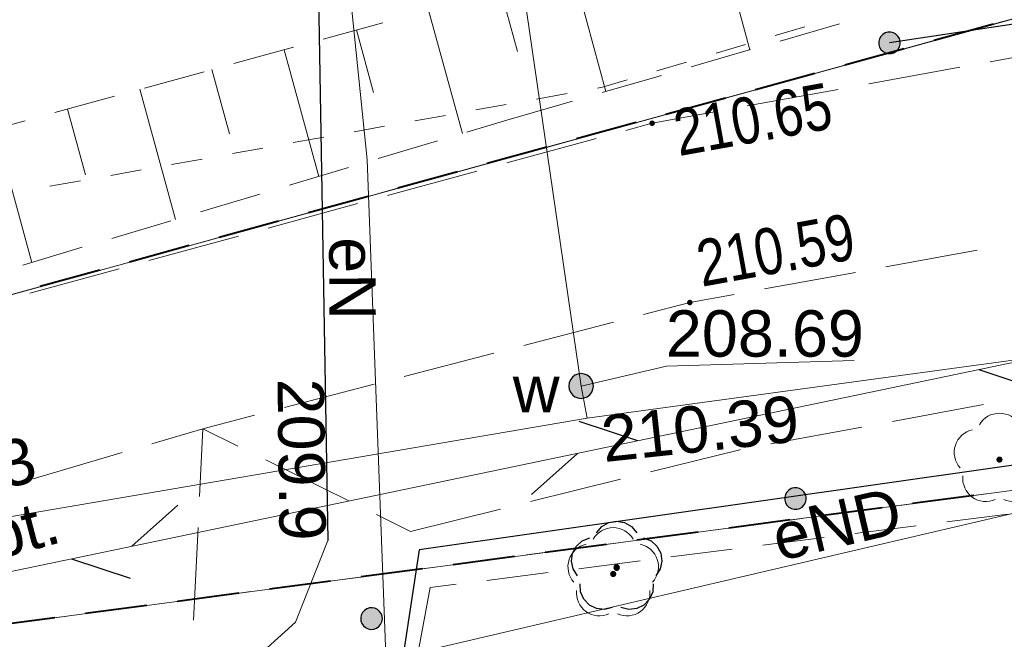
# Model space of a CAD drawing. Header units: metres. Extents: x 7419414 to 7419803, y 5549484 to 5549731.
# Tile 28 of 102: x 7419491 to 7419507, y 5549631 to 5549641. Entities that reach past the tile are written whole.
import ezdxf
from ezdxf.enums import TextEntityAlignment as Align

# ---------------------------------------------------------------- set-up
doc = ezdxf.new("R2010")
doc.units = ezdxf.units.M
doc.header["$MEASUREMENT"] = 0
doc.layers.get('0').update_dxf_attribs({"color": 250})
for name, color, linetype, lineweight in [('EGDE', 7, 'Continuous', 13), ('EGKK', 82, 'Continuous', 13), ('EGUG', 96, 'Continuous', 13), ('GUPPRZ_O', 7, 'Continuous', 13), ('KTJZ01', 18, 'Continuous', 13), ('LINIE ROZGRANICZAJĄCE MPZP', 212, 'Continuous', 0), ('OBOP02_01', 96, 'Continuous', 13), ('OTKJ', 7, 'Continuous', 13), ('OTKJ_O', 7, 'Continuous', 13), ('OTOO', 7, 'Continuous', 30), ('OTRK', 7, 'Continuous', 13), ('OTRS_O', 7, 'Continuous', 13), ('pomiar słupy', 250, 'Continuous', 0), ('PTTL05', 18, 'Continuous', 13), ('RTPW02', 250, 'Continuous', 0), ('SUEP', 1, 'Continuous', 13), ('SUEP_O', 1, 'Continuous', 13), ('SULO', 7, 'Continuous', 30), ('sutp', 250, 'Continuous', 0), ('SUWP', 5, 'Continuous', 13), ('SUWW_O', 5, 'Continuous', 13)]:
    doc.layers.add(name, color=color, linetype=linetype, lineweight=lineweight)
doc.styles.add('Arial', font='arial.ttf')

# ---------------------------------------------------------------- blocks, each defined once
blk = doc.blocks.new('OBOP02_01_1')
at = {"layer": 'OBOP02_01', "linetype": 'Continuous', "lineweight": 13}
h = blk.add_hatch(color=96, dxfattribs=at)
edge = h.paths.add_edge_path()
edge.add_arc((0, 0), 0.005, 0, 360)
at = {"layer": 'OBOP02_01', "color": 96, "linetype": 'Continuous', "lineweight": 13}
for centre, start, end in [((0, 0.0375), 30.1471, 149.8529), ((-0.0357, 0.0116), 102.1471, 221.8529), ((0.0357, 0.0116), 318.1471, 77.8529), ((-0.022, -0.0303), 174.1472, 293.8529), ((0.022, -0.0303), 246.1471, 5.8529)]:
    blk.add_arc(centre, 0.0375, start, end, dxfattribs=at)
blk = doc.blocks.new('RTPW02')
at = {"layer": 'RTPW02', "linetype": 'Continuous', "lineweight": 13}
h = blk.add_hatch(color=250, dxfattribs=at)
edge = h.paths.add_edge_path()
edge.add_arc((0, 0), 0.0045, 0, 360)

msp = doc.modelspace()

# ---------------------------------------------------------------- hatches: boundary and pattern name
at = {"linetype": 'Continuous'}
for points in [[(7419505.43, 5549640.296), (7419505.386, 5549640.307), (7419505.346, 5549640.329), (7419505.313, 5549640.361), (7419505.29, 5549640.4), (7419505.277, 5549640.444), (7419505.276, 5549640.49), (7419505.287, 5549640.534), (7419505.309, 5549640.574), (7419505.341, 5549640.607), (7419505.38, 5549640.63), (7419505.424, 5549640.643), (7419505.47, 5549640.644), (7419505.514, 5549640.633), (7419505.554, 5549640.611), (7419505.587, 5549640.579), (7419505.61, 5549640.54), (7419505.623, 5549640.496), (7419505.624, 5549640.45), (7419505.613, 5549640.406), (7419505.591, 5549640.366), (7419505.559, 5549640.333), (7419505.52, 5549640.31), (7419505.476, 5549640.297)], [(7419500.46, 5549634.72), (7419500.408, 5549634.727), (7419500.36, 5549634.747), (7419500.319, 5549634.779), (7419500.287, 5549634.82), (7419500.267, 5549634.868), (7419500.26, 5549634.92), (7419500.267, 5549634.972), (7419500.287, 5549635.02), (7419500.319, 5549635.061), (7419500.36, 5549635.093), (7419500.408, 5549635.113), (7419500.46, 5549635.12), (7419500.512, 5549635.113), (7419500.56, 5549635.093), (7419500.601, 5549635.061), (7419500.633, 5549635.02), (7419500.653, 5549634.972), (7419500.66, 5549634.92), (7419500.653, 5549634.868), (7419500.633, 5549634.82), (7419500.601, 5549634.779), (7419500.56, 5549634.747), (7419500.512, 5549634.727)], [(7419503.908, 5549632.927), (7419503.864, 5549632.938), (7419503.824, 5549632.961), (7419503.792, 5549632.993), (7419503.768, 5549633.032), (7419503.756, 5549633.076), (7419503.755, 5549633.122), (7419503.767, 5549633.166), (7419503.789, 5549633.206), (7419503.821, 5549633.238), (7419503.86, 5549633.262), (7419503.904, 5549633.274), (7419503.95, 5549633.275), (7419503.994, 5549633.263), (7419504.034, 5549633.241), (7419504.067, 5549633.209), (7419504.09, 5549633.17), (7419504.102, 5549633.126), (7419504.103, 5549633.08), (7419504.092, 5549633.036), (7419504.069, 5549632.996), (7419504.037, 5549632.963), (7419503.998, 5549632.94), (7419503.954, 5549632.928)], [(7419503.908, 5549632.927), (7419503.864, 5549632.938), (7419503.824, 5549632.961), (7419503.792, 5549632.993), (7419503.768, 5549633.032), (7419503.756, 5549633.076), (7419503.755, 5549633.122), (7419503.767, 5549633.166), (7419503.789, 5549633.206), (7419503.821, 5549633.238), (7419503.86, 5549633.262), (7419503.904, 5549633.274), (7419503.95, 5549633.275), (7419503.994, 5549633.263), (7419504.034, 5549633.241), (7419504.067, 5549633.209), (7419504.09, 5549633.17), (7419504.102, 5549633.126), (7419504.103, 5549633.08), (7419504.092, 5549633.036), (7419504.069, 5549632.996), (7419504.037, 5549632.963), (7419503.998, 5549632.94), (7419503.954, 5549632.928)], [(7419501.036, 5549631.94), (7419501.022, 5549631.942), (7419501.01, 5549631.949), (7419501, 5549631.959), (7419500.993, 5549631.971), (7419500.991, 5549631.985), (7419500.993, 5549631.999), (7419501, 5549632.011), (7419501.01, 5549632.021), (7419501.022, 5549632.028), (7419501.036, 5549632.03), (7419501.05, 5549632.028), (7419501.062, 5549632.021), (7419501.072, 5549632.011), (7419501.079, 5549631.999), (7419501.081, 5549631.985), (7419501.079, 5549631.971), (7419501.072, 5549631.959), (7419501.062, 5549631.949), (7419501.05, 5549631.942)], [(7419497.06, 5549630.985), (7419497.015, 5549630.994), (7419496.974, 5549631.014), (7419496.939, 5549631.044), (7419496.914, 5549631.082), (7419496.899, 5549631.125), (7419496.895, 5549631.17), (7419496.904, 5549631.215), (7419496.924, 5549631.256), (7419496.954, 5549631.291), (7419496.991, 5549631.317), (7419497.035, 5549631.332), (7419497.08, 5549631.335), (7419497.125, 5549631.326), (7419497.166, 5549631.306), (7419497.201, 5549631.276), (7419497.226, 5549631.239), (7419497.241, 5549631.196), (7419497.245, 5549631.15), (7419497.236, 5549631.105), (7419497.216, 5549631.064), (7419497.186, 5549631.029), (7419497.149, 5549631.004), (7419497.105, 5549630.989)]]:
    msp.add_hatch(color=0, dxfattribs=at).paths.add_polyline_path(points)

# ---------------------------------------------------------------- linework, layer by layer
at = {"color": 0, "linetype": 'Continuous'}
for p, q in [((7419506.897, 5549635.185), (7419507.846, 5549634.872)), ((7419501.381, 5549634.035), (7419500.432, 5549634.348)), ((7419500.402, 5549633.831), (7419499.657, 5549633.165)), ((7419493.192, 5549632.328), (7419493.936, 5549632.994)), ((7419492.213, 5549632.124), (7419493.162, 5549631.811))]:
    msp.add_line(p, q, dxfattribs=at)
at = {"color": 0, "linetype": 'Continuous', "flags": 128}
for points in [[(7419505.623, 5549640.496), (7419505.61, 5549640.54), (7419505.587, 5549640.579), (7419505.554, 5549640.611), (7419505.514, 5549640.633), (7419505.47, 5549640.644), (7419505.424, 5549640.643), (7419505.38, 5549640.63), (7419505.341, 5549640.607), (7419505.309, 5549640.574), (7419505.287, 5549640.534), (7419505.276, 5549640.49), (7419505.277, 5549640.444), (7419505.29, 5549640.4), (7419505.313, 5549640.361), (7419505.346, 5549640.329), (7419505.386, 5549640.307), (7419505.43, 5549640.296), (7419505.476, 5549640.297), (7419505.52, 5549640.31), (7419505.559, 5549640.333), (7419505.591, 5549640.366), (7419505.613, 5549640.406), (7419505.624, 5549640.45), (7419505.623, 5549640.496)], [(7419500.26, 5549634.92), (7419500.267, 5549634.868), (7419500.287, 5549634.82), (7419500.319, 5549634.779), (7419500.36, 5549634.747), (7419500.408, 5549634.727), (7419500.46, 5549634.72), (7419500.512, 5549634.727), (7419500.56, 5549634.747), (7419500.601, 5549634.779), (7419500.633, 5549634.82), (7419500.653, 5549634.868), (7419500.66, 5549634.92), (7419500.653, 5549634.972), (7419500.633, 5549635.02), (7419500.601, 5549635.061), (7419500.56, 5549635.093), (7419500.512, 5549635.113), (7419500.46, 5549635.12), (7419500.408, 5549635.113), (7419500.36, 5549635.093), (7419500.319, 5549635.061), (7419500.287, 5549635.02), (7419500.267, 5549634.972), (7419500.26, 5549634.92)], [(7419504.102, 5549633.126), (7419504.09, 5549633.17), (7419504.067, 5549633.209), (7419504.034, 5549633.241), (7419503.994, 5549633.263), (7419503.95, 5549633.275), (7419503.904, 5549633.274), (7419503.86, 5549633.262), (7419503.821, 5549633.238), (7419503.789, 5549633.206), (7419503.767, 5549633.166), (7419503.755, 5549633.122), (7419503.756, 5549633.076), (7419503.768, 5549633.032), (7419503.792, 5549632.993), (7419503.824, 5549632.961), (7419503.864, 5549632.938), (7419503.908, 5549632.927), (7419503.954, 5549632.928), (7419503.998, 5549632.94), (7419504.037, 5549632.963), (7419504.069, 5549632.996), (7419504.092, 5549633.036), (7419504.103, 5549633.08), (7419504.102, 5549633.126)], [(7419504.102, 5549633.126), (7419504.09, 5549633.17), (7419504.067, 5549633.209), (7419504.034, 5549633.241), (7419503.994, 5549633.263), (7419503.95, 5549633.275), (7419503.904, 5549633.274), (7419503.86, 5549633.262), (7419503.821, 5549633.238), (7419503.789, 5549633.206), (7419503.767, 5549633.166), (7419503.755, 5549633.122), (7419503.756, 5549633.076), (7419503.768, 5549633.032), (7419503.792, 5549632.993), (7419503.824, 5549632.961), (7419503.864, 5549632.938), (7419503.908, 5549632.927), (7419503.954, 5549632.928), (7419503.998, 5549632.94), (7419504.037, 5549632.963), (7419504.069, 5549632.996), (7419504.092, 5549633.036), (7419504.103, 5549633.08), (7419504.102, 5549633.126)], [(7419501.036, 5549631.94), (7419501.05, 5549631.942), (7419501.062, 5549631.949), (7419501.072, 5549631.959), (7419501.079, 5549631.971), (7419501.081, 5549631.985), (7419501.079, 5549631.999), (7419501.072, 5549632.011), (7419501.062, 5549632.021), (7419501.05, 5549632.028), (7419501.036, 5549632.03), (7419501.022, 5549632.028), (7419501.01, 5549632.021), (7419501, 5549632.011), (7419500.993, 5549631.999), (7419500.991, 5549631.985), (7419500.993, 5549631.971), (7419501, 5549631.959), (7419501.01, 5549631.949), (7419501.022, 5549631.942), (7419501.036, 5549631.94)], [(7419497.08, 5549631.335), (7419497.035, 5549631.332), (7419496.991, 5549631.317), (7419496.954, 5549631.291), (7419496.924, 5549631.256), (7419496.904, 5549631.215), (7419496.895, 5549631.17), (7419496.899, 5549631.125), (7419496.914, 5549631.082), (7419496.939, 5549631.044), (7419496.974, 5549631.014), (7419497.015, 5549630.994), (7419497.06, 5549630.985), (7419497.105, 5549630.989), (7419497.149, 5549631.004), (7419497.186, 5549631.029), (7419497.216, 5549631.064), (7419497.236, 5549631.105), (7419497.245, 5549631.15), (7419497.241, 5549631.196), (7419497.226, 5549631.239), (7419497.201, 5549631.276), (7419497.166, 5549631.306), (7419497.125, 5549631.326), (7419497.08, 5549631.335)]]:
    msp.add_lwpolyline(points, close=True, dxfattribs=at)
for points in [[(7419500.712, 5549632.548), (7419500.795, 5549632.648), (7419500.908, 5549632.712), (7419501.036, 5549632.735), (7419501.164, 5549632.712), (7419501.277, 5549632.648), (7419501.36, 5549632.548)], [(7419500.4, 5549631.851), (7419500.331, 5549631.961), (7419500.305, 5549632.088), (7419500.323, 5549632.217), (7419500.384, 5549632.332), (7419500.48, 5549632.419), (7419500.6, 5549632.467)], [(7419501.472, 5549632.467), (7419501.592, 5549632.419), (7419501.688, 5549632.332), (7419501.749, 5549632.217), (7419501.767, 5549632.088), (7419501.741, 5549631.961), (7419501.672, 5549631.851)], [(7419500.967, 5549631.339), (7419500.841, 5549631.307), (7419500.712, 5549631.321), (7419500.595, 5549631.378), (7419500.505, 5549631.472), (7419500.452, 5549631.59), (7419500.443, 5549631.72)], [(7419501.629, 5549631.72), (7419501.62, 5549631.59), (7419501.567, 5549631.472), (7419501.477, 5549631.378), (7419501.36, 5549631.321), (7419501.231, 5549631.307), (7419501.105, 5549631.339)]]:
    msp.add_lwpolyline(points, dxfattribs=at)
at = {"layer": 'EGDE', "color": 250, "linetype": 'Continuous', "lineweight": 0, "flags": 128}
for points in [[(7419624.854, 5549673.89), (7419624.8, 5549673.88), (7419598.8, 5549667.39), (7419587.56, 5549665.21), (7419575.48, 5549664.19), (7419564.39, 5549662.19), (7419563.19, 5549661.96), (7419553.44, 5549661.25), (7419525.33, 5549656.97), (7419518.53, 5549654.85), (7419502.4, 5549649.81), (7419472.27, 5549640.92), (7419444.75, 5549635.91), (7419446.03, 5549630.99), (7419462.45, 5549628.77), (7419462.29, 5549628.43), (7419509.38, 5549641.39), (7419528.76, 5549648.51), (7419538.53, 5549652.48), (7419556.13, 5549655.93), (7419588.38, 5549660.2), (7419606.85, 5549663.64), (7419614.77, 5549665.7), (7419624.134, 5549667.767)], [(7419622.687, 5549655.462), (7419619.81, 5549655.03), (7419609.66, 5549653.24), (7419589.07, 5549649.42), (7419557.7, 5549643.96), (7419540.13, 5549643.06), (7419523.27, 5549643.29), (7419509.38, 5549641.39), (7419462.29, 5549628.43), (7419462.45, 5549628.77), (7419446.03, 5549630.99), (7419446.66, 5549622.15), (7419435.73, 5549501.644)], [(7419439.375, 5549501.456), (7419449.43, 5549604.09), (7419450.45, 5549614.49), (7419451.3, 5549617.85), (7419452.51, 5549620.06), (7419454.77, 5549622.45), (7419458.98, 5549625.04), (7419462.38, 5549626.43), (7419462.7, 5549626.56), (7419482.9, 5549629.97), (7419487.71, 5549630.61), (7419562.5, 5549640.55), (7419590.93, 5549644.33), (7419591.23, 5549646.31), (7419603.9, 5549648.9), (7419609.52, 5549650.05), (7419619.85, 5549651.97), (7419622.322, 5549652.355)]]:
    msp.add_lwpolyline(points, dxfattribs=at)
msp.add_lwpolyline([(7419562.5, 5549640.55), (7419487.71, 5549630.61), (7419468.08, 5549529.97), (7419483.43, 5549529.18), (7419523.94, 5549526.59), (7419538.19, 5549526.4), (7419548.95, 5549525.8), (7419562.5, 5549640.55)], close=True, dxfattribs=at)
at = {"layer": 'EGKK', "color": 82, "linetype": 'Continuous', "lineweight": 13}
for p, q in [((7419506.323, 5549640.549), (7419507.769, 5549640.947)), ((7419504.395, 5549640.018), (7419505.841, 5549640.416)), ((7419502.467, 5549639.487), (7419503.913, 5549639.885)), ((7419500.538, 5549638.957), (7419501.985, 5549639.355)), ((7419498.61, 5549638.426), (7419500.056, 5549638.824)), ((7419496.682, 5549637.895), (7419498.128, 5549638.293)), ((7419494.753, 5549637.365), (7419496.2, 5549637.763)), ((7419492.825, 5549636.834), (7419494.271, 5549637.232)), ((7419490.897, 5549636.303), (7419492.343, 5549636.701))]:
    msp.add_line(p, q, dxfattribs=at)
at = {"layer": 'EGUG', "color": 96, "linetype": 'Continuous', "lineweight": 13}
for p, q in [((7419506.805, 5549640.681), (7419507.287, 5549640.814)), ((7419507.287, 5549640.814), (7419506.805, 5549640.681)), ((7419505.841, 5549640.416), (7419506.323, 5549640.549)), ((7419506.323, 5549640.549), (7419505.841, 5549640.416)), ((7419504.877, 5549640.151), (7419505.359, 5549640.283)), ((7419505.359, 5549640.283), (7419504.877, 5549640.151)), ((7419503.913, 5549639.885), (7419504.395, 5549640.018)), ((7419504.395, 5549640.018), (7419503.913, 5549639.885)), ((7419502.949, 5549639.62), (7419503.431, 5549639.753)), ((7419503.431, 5549639.753), (7419502.949, 5549639.62)), ((7419501.985, 5549639.355), (7419502.467, 5549639.487)), ((7419502.467, 5549639.487), (7419501.985, 5549639.355)), ((7419501.02, 5549639.089), (7419501.502, 5549639.222)), ((7419501.502, 5549639.222), (7419501.02, 5549639.089)), ((7419500.056, 5549638.824), (7419500.538, 5549638.957)), ((7419500.538, 5549638.957), (7419500.056, 5549638.824)), ((7419499.092, 5549638.559), (7419499.574, 5549638.691)), ((7419499.574, 5549638.691), (7419499.092, 5549638.559)), ((7419498.128, 5549638.293), (7419498.61, 5549638.426)), ((7419498.61, 5549638.426), (7419498.128, 5549638.293)), ((7419497.164, 5549638.028), (7419497.646, 5549638.161)), ((7419497.646, 5549638.161), (7419497.164, 5549638.028)), ((7419496.2, 5549637.763), (7419496.682, 5549637.895)), ((7419496.682, 5549637.895), (7419496.2, 5549637.763)), ((7419495.235, 5549637.497), (7419495.718, 5549637.63)), ((7419495.718, 5549637.63), (7419495.235, 5549637.497)), ((7419494.271, 5549637.232), (7419494.753, 5549637.365)), ((7419494.753, 5549637.365), (7419494.271, 5549637.232)), ((7419493.307, 5549636.966), (7419493.789, 5549637.099)), ((7419493.789, 5549637.099), (7419493.307, 5549636.966)), ((7419492.343, 5549636.701), (7419492.825, 5549636.834)), ((7419492.825, 5549636.834), (7419492.343, 5549636.701)), ((7419491.379, 5549636.436), (7419491.861, 5549636.568)), ((7419491.861, 5549636.568), (7419491.379, 5549636.436)), ((7419507.014, 5549633.176), (7419506.518, 5549633.11)), ((7419506.518, 5549633.11), (7419507.014, 5549633.176)), ((7419506.023, 5549633.044), (7419505.527, 5549632.978)), ((7419505.527, 5549632.978), (7419506.023, 5549633.044)), ((7419504.04, 5549632.78), (7419503.545, 5549632.715)), ((7419503.545, 5549632.715), (7419504.04, 5549632.78)), ((7419505.032, 5549632.912), (7419504.536, 5549632.846)), ((7419504.536, 5549632.846), (7419505.032, 5549632.912)), ((7419503.049, 5549632.649), (7419502.553, 5549632.583)), ((7419502.553, 5549632.583), (7419503.049, 5549632.649)), ((7419502.058, 5549632.517), (7419501.562, 5549632.451)), ((7419501.562, 5549632.451), (7419502.058, 5549632.517)), ((7419501.066, 5549632.385), (7419500.571, 5549632.319)), ((7419500.571, 5549632.319), (7419501.066, 5549632.385)), ((7419500.075, 5549632.253), (7419499.579, 5549632.188)), ((7419499.579, 5549632.188), (7419500.075, 5549632.253)), ((7419498.093, 5549631.99), (7419497.597, 5549631.924)), ((7419497.597, 5549631.924), (7419498.093, 5549631.99)), ((7419499.084, 5549632.122), (7419498.588, 5549632.056)), ((7419498.588, 5549632.056), (7419499.084, 5549632.122)), ((7419497.101, 5549631.858), (7419496.606, 5549631.792)), ((7419496.606, 5549631.792), (7419497.101, 5549631.858)), ((7419496.11, 5549631.726), (7419495.614, 5549631.661)), ((7419495.614, 5549631.661), (7419496.11, 5549631.726)), ((7419495.119, 5549631.595), (7419494.623, 5549631.529)), ((7419494.623, 5549631.529), (7419495.119, 5549631.595)), ((7419494.127, 5549631.463), (7419493.632, 5549631.397)), ((7419493.632, 5549631.397), (7419494.127, 5549631.463)), ((7419492.145, 5549631.199), (7419491.649, 5549631.134)), ((7419491.649, 5549631.134), (7419492.145, 5549631.199)), ((7419493.136, 5549631.331), (7419492.64, 5549631.265)), ((7419492.64, 5549631.265), (7419493.136, 5549631.331))]:
    msp.add_line(p, q, dxfattribs=at)
at = {"layer": 'GUPPRZ_O', "color": 5, "linetype": 'Continuous', "lineweight": 13, "flags": 128}
msp.add_lwpolyline([(7419500.46, 5549634.92), (7419501.843, 5549635.239), (7419504.878, 5549635.335)], dxfattribs=at)
at = {"layer": 'KTJZ01', "color": 250, "linetype": 'Continuous', "lineweight": 13}
for p, q in [((7419507.082, 5549640.164), (7419508.557, 5549640.432)), ((7419505.114, 5549639.806), (7419506.59, 5549640.074)), ((7419503.146, 5549639.449), (7419504.622, 5549639.717)), ((7419499.257, 5549638.528), (7419500.704, 5549638.923)), ((7419497.327, 5549638.002), (7419498.775, 5549638.397)), ((7419495.398, 5549637.475), (7419496.845, 5549637.87)), ((7419493.468, 5549636.949), (7419494.916, 5549637.344)), ((7419506.87, 5549637.117), (7419505.394, 5549636.848)), ((7419491.539, 5549636.423), (7419492.986, 5549636.817)), ((7419504.902, 5549636.758), (7419503.426, 5549636.49)), ((7419500.987, 5549635.951), (7419499.535, 5549635.575)), ((7419499.051, 5549635.45), (7419497.599, 5549635.074)), ((7419497.115, 5549634.948), (7419495.663, 5549634.572)), ((7419505.497, 5549634.347), (7419506.972, 5549634.62)), ((7419503.53, 5549633.983), (7419505.005, 5549634.256)), ((7419495.357, 5549633.728), (7419496.701, 5549633.063)), ((7419499.641, 5549633.051), (7419501.097, 5549633.411)), ((7419497.15, 5549632.842), (7419497.7, 5549632.57)), ((7419497.7, 5549632.57), (7419499.156, 5549632.931))]:
    msp.add_line(p, q, dxfattribs=at)
at = {"layer": 'KTJZ01', "color": 250, "linetype": 'Continuous', "lineweight": 13, "flags": 128}
for points in [[(7419501.186, 5549639.054), (7419501.61, 5549639.17), (7419502.654, 5549639.36)], [(7419502.935, 5549636.4), (7419502.22, 5549636.27), (7419501.471, 5549636.076)], [(7419495.178, 5549634.447), (7419494.34, 5549634.23), (7419494.908, 5549633.949)], [(7419501.583, 5549633.532), (7419503.03, 5549633.89), (7419503.039, 5549633.892)]]:
    msp.add_lwpolyline(points, dxfattribs=at)
at = {"layer": 'LINIE ROZGRANICZAJĄCE MPZP', "color": 212, "linetype": 'Continuous', "lineweight": 40}
for p, q in [((7419507.136, 5549640.772), (7419506.172, 5549640.507)), ((7419505.69, 5549640.374), (7419504.726, 5549640.109)), ((7419504.244, 5549639.976), (7419503.28, 5549639.711)), ((7419502.798, 5549639.578), (7419501.833, 5549639.313)), ((7419501.351, 5549639.18), (7419500.387, 5549638.915)), ((7419499.905, 5549638.782), (7419498.941, 5549638.517)), ((7419498.459, 5549638.384), (7419497.495, 5549638.119)), ((7419497.013, 5549637.986), (7419496.049, 5549637.721)), ((7419495.566, 5549637.588), (7419494.602, 5549637.323)), ((7419494.12, 5549637.19), (7419493.156, 5549636.925)), ((7419492.674, 5549636.792), (7419491.71, 5549636.527)), ((7419506.816, 5549633.149), (7419505.825, 5549633.018)), ((7419505.33, 5549632.952), (7419504.338, 5549632.82)), ((7419503.843, 5549632.754), (7419502.851, 5549632.622)), ((7419502.356, 5549632.556), (7419501.364, 5549632.425)), ((7419500.869, 5549632.359), (7419499.877, 5549632.227)), ((7419499.382, 5549632.161), (7419498.391, 5549632.03)), ((7419497.895, 5549631.964), (7419496.904, 5549631.832)), ((7419496.408, 5549631.766), (7419495.417, 5549631.634)), ((7419494.921, 5549631.568), (7419493.93, 5549631.437)), ((7419493.434, 5549631.371), (7419492.443, 5549631.239)), ((7419491.947, 5549631.173), (7419490.956, 5549631.041))]:
    msp.add_line(p, q, dxfattribs=at)
at = {"layer": 'OTKJ', "color": 250, "linetype": 'Continuous', "lineweight": 13}
for p, q in [((7419493.513, 5549633.986), (7419494.34, 5549634.23)), ((7419494.34, 5549634.23), (7419493.513, 5549633.986)), ((7419494.34, 5549634.23), (7419494.287, 5549633.134)), ((7419491.595, 5549633.421), (7419493.034, 5549633.845)), ((7419493.034, 5549633.845), (7419491.595, 5549633.421)), ((7419494.263, 5549632.634), (7419494.191, 5549631.136))]:
    msp.add_line(p, q, dxfattribs=at)
at = {"layer": 'OTOO', "color": 250, "linetype": 'Continuous', "lineweight": 30}
msp.add_line((7419510.85, 5549641.28), (7419505.45, 5549640.47), dxfattribs=at)
at = {"layer": 'OTOO', "color": 250, "linetype": 'Continuous', "lineweight": 30, "flags": 128}
msp.add_lwpolyline([(7419591.01, 5549644.3), (7419582.35, 5549643.4), (7419562.67, 5549640.92), (7419551.54, 5549639.58), (7419539.75, 5549638.2), (7419533.17, 5549637.3), (7419497.84, 5549632.27), (7419497.36, 5549629.11)], dxfattribs=at)
at = {"layer": 'OTRK', "color": 250, "linetype": 'Continuous', "lineweight": 13}
for p, q in [((7419502.669, 5549642.274), (7419503.191, 5549640.357)), ((7419500.331, 5549641.636), (7419500.863, 5549639.684)), ((7419499.162, 5549641.318), (7419499.431, 5549640.332)), ((7419497.993, 5549640.999), (7419498.54, 5549639.004)), ((7419497.252, 5549640.796), (7419496.288, 5549640.532)), ((7419503.684, 5549640.499), (7419504.644, 5549640.777)), ((7419496.825, 5549640.679), (7419497.102, 5549639.668)), ((7419495.806, 5549640.399), (7419494.841, 5549640.135)), ((7419495.656, 5549640.359), (7419496.218, 5549638.31)), ((7419502.243, 5549640.083), (7419503.203, 5549640.36)), ((7419494.359, 5549640.003), (7419493.394, 5549639.739)), ((7419494.488, 5549640.039), (7419494.772, 5549639)), ((7419500.802, 5549639.666), (7419501.762, 5549639.944)), ((7419493.319, 5549639.719), (7419493.896, 5549637.615)), ((7419492.912, 5549639.607), (7419491.948, 5549639.343)), ((7419499.26, 5549639.22), (7419500.322, 5549639.527)), ((7419492.151, 5549639.399), (7419492.443, 5549638.333)), ((7419491.466, 5549639.211), (7419490.501, 5549638.947)), ((7419498.614, 5549639.027), (7419499.26, 5549639.22)), ((7419490.982, 5549639.079), (7419491.574, 5549636.92)), ((7419497.177, 5549638.597), (7419498.135, 5549638.883)), ((7419495.74, 5549638.167), (7419496.698, 5549638.453)), ((7419494.303, 5549637.737), (7419495.261, 5549638.023)), ((7419492.866, 5549637.307), (7419493.824, 5549637.593)), ((7419491.429, 5549636.877), (7419492.387, 5549637.163))]:
    msp.add_line(p, q, dxfattribs=at)
at = {"layer": 'pomiar słupy', "color": 52, "linetype": 'Continuous', "lineweight": 13}
for p, q in [((7419504.081, 5549640.731), (7419503.602, 5549640.588)), ((7419503.123, 5549640.445), (7419502.644, 5549640.302)), ((7419502.165, 5549640.158), (7419501.686, 5549640.015)), ((7419500.233, 5549639.649), (7419499.741, 5549639.561)), ((7419499.249, 5549639.473), (7419498.757, 5549639.385)), ((7419498.265, 5549639.297), (7419497.773, 5549639.208)), ((7419497.28, 5549639.12), (7419496.788, 5549639.032)), ((7419496.296, 5549638.944), (7419495.804, 5549638.856)), ((7419495.312, 5549638.767), (7419494.82, 5549638.679)), ((7419494.327, 5549638.591), (7419493.835, 5549638.503)), ((7419493.343, 5549638.415), (7419492.851, 5549638.326)), ((7419492.359, 5549638.238), (7419491.867, 5549638.15))]:
    msp.add_line(p, q, dxfattribs=at)
at = {"layer": 'pomiar słupy', "color": 52, "linetype": 'Continuous', "lineweight": 13, "flags": 128}
msp.add_lwpolyline([(7419501.207, 5549639.872), (7419500.806, 5549639.752), (7419500.726, 5549639.738)], dxfattribs=at)
at = {"layer": 'PTTL05', "color": 250, "linetype": 'Continuous', "lineweight": 13}
for p, q in [((7419507.37, 5549632.849), (7419506.378, 5549632.723)), ((7419505.882, 5549632.66), (7419504.889, 5549632.534)), ((7419504.393, 5549632.47), (7419503.401, 5549632.344)), ((7419502.905, 5549632.281), (7419501.913, 5549632.155)), ((7419501.417, 5549632.092), (7419500.425, 5549631.966)), ((7419499.929, 5549631.903), (7419498.937, 5549631.777)), ((7419498.441, 5549631.714), (7419498.02, 5549631.66)), ((7419498.02, 5549631.66), (7419497.834, 5549630.677))]:
    msp.add_line(p, q, dxfattribs=at)
at = {"layer": 'SUEP', "color": 1, "linetype": 'Continuous', "lineweight": 13, "flags": 128}
for points in [[(7419480.87, 5549623.99), (7419479.04, 5549624.52), (7419478.64, 5549626.05), (7419479.81, 5549626.92), (7419481.67, 5549628.07), (7419483.68, 5549628.91), (7419486.31, 5549629.97), (7419494.81, 5549630.17), (7419495.84, 5549631.1), (7419496.36, 5549632.42), (7419496.21, 5549641.22), (7419496.78, 5549650.85), (7419499.26, 5549659.15), (7419499.79, 5549662.912)], [(7419499.79, 5549662.912), (7419499.26, 5549659.15), (7419496.78, 5549650.85), (7419496.21, 5549641.22), (7419496.36, 5549632.42), (7419495.84, 5549631.1), (7419494.81, 5549630.17), (7419486.31, 5549629.97), (7419483.68, 5549628.91), (7419481.67, 5549628.07), (7419479.81, 5549626.92), (7419478.64, 5549626.05), (7419479.04, 5549624.52), (7419480.87, 5549623.99)], [(7419485.79, 5549623.56), (7419487.32, 5549623.42), (7419488.08, 5549629.11), (7419497.3, 5549630.57), (7419497, 5549638.58), (7419495.87, 5549649.58), (7419499.97, 5549652.7)], [(7419582.74, 5549580.35), (7419578.19, 5549587.64), (7419582.5, 5549600.12), (7419585.08, 5549617.71), (7419580.66, 5549625.73), (7419577.85, 5549629.57), (7419572.8, 5549635.4), (7419565.07, 5549638.29), (7419559.22, 5549639.88), (7419509.84, 5549633.42), (7419497.38, 5549630.51)]]:
    msp.add_lwpolyline(points, dxfattribs=at)
at = {"layer": 'SULO', "color": 250, "linetype": 'Continuous', "lineweight": 30, "flags": 128}
msp.add_lwpolyline([(7419499.79, 5549662.912), (7419499.26, 5549659.15), (7419496.78, 5549650.85), (7419496.21, 5549641.22), (7419496.36, 5549632.42)], dxfattribs=at)
at = {"layer": 'sutp', "color": 30, "linetype": 'Continuous', "lineweight": 13, "flags": 128}
msp.add_lwpolyline([(7419623.827, 5549665.15), (7419613.49, 5549663.24), (7419574.92, 5549645.38), (7419528.03, 5549639.59), (7419487.59, 5549631.16)], dxfattribs=at)
at = {"layer": 'SUWP', "color": 5, "linetype": 'Continuous', "lineweight": 13, "flags": 128}
for points in [[(7419500.56, 5549634.4), (7419500.46, 5549634.92), (7419496.448, 5549662.483)], [(7419598.93, 5549648.37), (7419598.54, 5549648.91), (7419586.99, 5549647.4), (7419579.92, 5549646.43), (7419574.1, 5549643.47), (7419543.09, 5549640.19), (7419500.56, 5549634.4)], [(7419500.56, 5549634.4), (7419482.81, 5549631.37), (7419458.17, 5549626.32), (7419448.26, 5549620.13), (7419446.53, 5549608.05), (7419445.99, 5549603.69), (7419446.04, 5549603.36), (7419446.52, 5549603.28), (7419446.92, 5549603.25)]]:
    msp.add_lwpolyline(points, dxfattribs=at)

# ---------------------------------------------------------------- block references
at = {"layer": 'OBOP02_01', "color": 96, "linetype": 'Continuous', "lineweight": 13, "xscale": 10, "yscale": 10, "zscale": 10}
for p in [(7419507.23, 5549633.73), (7419500.98, 5549631.88)]:
    msp.add_blockref('OBOP02_01_1', p, dxfattribs=at)
at = {"layer": 'RTPW02', "color": 250, "linetype": 'Continuous', "lineweight": 13, "xscale": 10, "yscale": 10, "zscale": 10}
for p in [(7419501.61, 5549639.17), (7419502.22, 5549636.27)]:
    msp.add_blockref('RTPW02', p, dxfattribs=at)

# ---------------------------------------------------------------- texts
at = {"layer": 'GUPPRZ_O', "color": 5, "linetype": 'Continuous', "lineweight": 0, "style": 'Arial'}
msp.add_text('208.69', height=0.75, dxfattribs=at).set_placement((7419501.832, 5549635.395))
at = {"layer": 'GUPPRZ_O', "color": 1, "linetype": 'Continuous', "lineweight": 0, "style": 'Arial'}
msp.add_text('209.9', height=0.75, rotation=270.764, dxfattribs=at).set_placement((7419495.548, 5549635.036))
at = {"layer": 'GUPPRZ_O', "color": 5, "linetype": 'Continuous', "lineweight": 0, "style": 'Arial'}
msp.add_text('210.39', height=0.75, rotation=6.115, dxfattribs=at).set_placement((7419500.833, 5549633.689))
at = {"layer": 'OTKJ_O', "color": 250, "linetype": 'Continuous', "lineweight": 0, "style": 'Arial'}
msp.add_text('j.bt.', height=0.75, rotation=14.752, dxfattribs=at).set_placement((7419490.45, 5549631.97))
at = {"layer": 'OTRS_O', "color": 250, "linetype": 'Continuous', "lineweight": 0, "style": 'Arial'}
msp.add_text('210.53', height=0.75, rotation=13.7945, dxfattribs=at).set_placement((7419488.587, 5549632.631))
at = {"layer": 'RTPW02', "color": 250, "linetype": 'Continuous', "lineweight": 13, "style": 'Arial', "width": 0.8}
for s, p in [('210.65', (7419502.045, 5549638.637)), ('210.59', (7419502.414, 5549636.524))]:
    msp.add_text(s, height=0.75, rotation=10.2921, dxfattribs=at).set_placement(p)
at = {"layer": 'SUEP_O', "color": 1, "linetype": 'Continuous', "lineweight": 0, "style": 'Arial'}
msp.add_text('eN', height=0.75, rotation=270.233, dxfattribs=at).set_placement((7419496.387, 5549636.656), align=Align.CENTER)
msp.add_text('eND', height=0.75, rotation=13.1457, dxfattribs=at).set_placement((7419503.662, 5549632.086))
at = {"layer": 'SUWW_O', "color": 5, "linetype": 'Continuous', "lineweight": 0, "style": 'Arial'}
msp.add_text('w', height=0.75, dxfattribs=at).set_placement((7419500.112, 5549634.495), align=Align.RIGHT)

doc.saveas('drawing.dxf')
